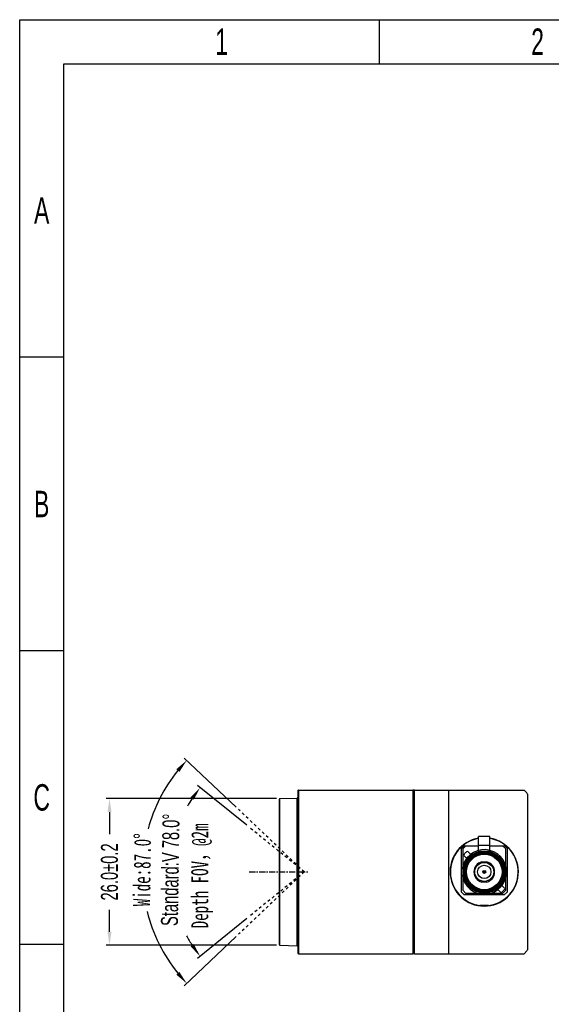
# Model space of a CAD drawing. Header units: millimetres. Extents: x 1249 to 1712, y -37 to 290.
# Tile 2 of 28: x 1249 to 1343, y 116 to 290. Entities that reach past the tile are written whole.
import ezdxf

# ---------------------------------------------------------------- set-up
doc = ezdxf.new("R2010")
doc.units = ezdxf.units.MM
doc.header["$LTSCALE"] = 16.335
doc.header["$PDMODE"] = 3
doc.header["$PDSIZE"] = 8
doc.linetypes.add('CENTER', pattern=[0.6, 0.375, -0.075, 0.075, -0.075])
doc.linetypes.add('DOT', pattern=[0.2, 0.1, -0.1])
doc.layers.get('0').update_dxf_attribs({"linetype": 'CONTINUOUS'})
doc.layers.get('Defpoints').update_dxf_attribs({"linetype": 'CONTINUOUS'})
doc.layers.add('02___PRT_ALL_AXES', color=7, linetype='CONTINUOUS')
doc.layers.add('dim', color=84, linetype='CONTINUOUS', lineweight=9)
doc.styles.get("Standard").update_dxf_attribs({"font": 'txt', "width": 0.65})
doc.dimstyles.get("Standard").update_dxf_attribs({"dimtxt": 2, "dimasz": 1, "dimexe": 0.5, "dimexo": 0.2, "dimtad": 1, "dimtxsty": 'Standard', "dimblk": '_FILLED', "dimblk1": '_FILLED', "dimblk2": '_FILLED', "dimcen": 0.09, "dimazin": 2, "dimtol": 1, "dimtp": 0.01, "dimtm": 0.01, "dimtfac": 1, "dimtofl": 0, "dimtmove": 0, "dimatfit": 3, "dimldrblk": '_FILLED', "dimfxl": 1, "dimtolj": 1, "dimarcsym": 0})

# ---------------------------------------------------------------- blocks, each defined once
blk = doc.blocks.new('_FILLED')
at = {"color": 0, "linetype": 'ByBlock'}
blk.add_solid([(0, 0), (-1, 0.15), (-1, -0.15)], dxfattribs=at)
blk = doc.blocks.new('*D12')
at = {"layer": 'Defpoints', "color": 0}
for p in [(1294.87, 152.49), (1264.68, 126.48), (1294.87, 126.48)]:
    blk.add_point(p, dxfattribs=at)
at = {"layer": 'dim', "color": 0, "lineweight": -2}
for p, q in [((1294.27, 152.49), (1264.08, 152.49)), ((1264.68, 150.09), (1264.68, 146.19)), ((1264.68, 128.88), (1264.68, 132.76)), ((1294.27, 126.48), (1264.08, 126.48))]:
    blk.add_line(p, q, dxfattribs=at)
at = {"layer": 'dim', "color": 0, "lineweight": -2, "xscale": 2.4, "yscale": 2.4, "zscale": 2.4}
for p, rotation in [((1264.68, 152.49), 90), ((1264.68, 126.48), 270)]:
    blk.add_blockref('_FILLED', p, dxfattribs=dict(at, rotation=rotation))
at = {"layer": 'dim', "color": 0, "insert": (1264.68, 139.48), "char_height": 3, "attachment_point": 5, "rotation": 90}
blk.add_mtext('\\A1;26.0%%P0.2', dxfattribs=at)
blk = doc.blocks.new('*D33')
at = {"layer": 'Defpoints', "color": 0}
for p in [(1289.47, 147.36), (1299.19, 139.49), (1299.19, 139.49), (1276.06, 134.15), (1289.47, 131.61)]:
    blk.add_point(p, dxfattribs=at)
at = {"layer": 'dim', "color": 0, "lineweight": -2}
for p, q in [((1289, 147.74), (1280.28, 154.8)), ((1289, 131.23), (1280.28, 124.17))]:
    blk.add_line(p, q, dxfattribs=at)
for start, end in [(146.7949, 150.6124), (208.4371, 213.2051)]:
    blk.add_arc((1299.19, 139.49), 23.74, start, end, dxfattribs=at)
at = {"layer": 'dim', "color": 0, "lineweight": -2, "xscale": 2.4, "yscale": 2.4, "zscale": 2.4}
for p, rotation in [((1280.74, 154.43), 53.8974276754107), ((1280.74, 124.55), 306.1025723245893)]:
    blk.add_blockref('_FILLED', p, dxfattribs=dict(at, rotation=rotation))
at = {"layer": 'dim', "color": 0, "insert": (1275.46, 139.85), "char_height": 3, "attachment_point": 5, "rotation": 89.1193}
blk.add_mtext('Standard:V \\A1;78.0%%d', dxfattribs=at)
blk = doc.blocks.new('*D88')
at = {"layer": 'Defpoints', "color": 0}
for p in [(1287.56, 150.52), (1299.19, 139.49), (1299.19, 139.49), (1271.4, 132.3), (1287.56, 128.45)]:
    blk.add_point(p, dxfattribs=at)
at = {"layer": 'dim', "color": 0, "lineweight": -2}
for p, q in [((1287.13, 150.94), (1277.93, 159.66)), ((1287.13, 128.03), (1277.93, 119.31))]:
    blk.add_line(p, q, dxfattribs=at)
for start, end in [(141.2907, 164.618), (194.1637, 218.7093)]:
    blk.add_arc((1299.19, 139.49), 28.71, start, end, dxfattribs=at)
at = {"layer": 'dim', "color": 0, "lineweight": -2, "xscale": 2.4, "yscale": 2.4, "zscale": 2.4}
for p, rotation in [((1278.37, 159.25), 48.89533067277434), ((1278.37, 119.72), 311.1046693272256)]:
    blk.add_blockref('_FILLED', p, dxfattribs=dict(at, rotation=rotation))
at = {"layer": 'dim', "color": 0, "insert": (1270.48, 139.86), "char_height": 3, "attachment_point": 5, "rotation": 89.2447}
blk.add_mtext('\\fSimSun|b0|i0|c134|p2;Wide:\\fSimSun|b0|i0|c134|p2;\\A1;87.0%%d', dxfattribs=at)

msp = doc.modelspace()

# ---------------------------------------------------------------- linework, layer by layer
for p, q in [((1312.534, 282.656), (1312.534, 290.456)), ((1256.569, 282.656), (1704.289, 282.656)), ((1256.569, -29.344), (1256.569, 282.656)), ((1256.569, 230.656), (1248.769, 230.656)), ((1256.569, 178.656), (1248.769, 178.656)), ((1256.569, 126.656), (1248.769, 126.656))]:
    msp.add_line(p, q)
at = {"color": 7, "linetype": 'Continuous'}
for p, q in [((1298.074, 153.885), (1298.074, 125.085)), ((1298.174, 153.985), (1318.424, 153.985)), ((1318.574, 153.835), (1318.574, 125.135)), ((1318.724, 153.985), (1338.124, 153.985)), ((1324.724, 153.985), (1324.724, 124.985)), ((1338.124, 153.985), (1338.636, 153.473)), ((1294.774, 126.583), (1294.774, 152.388)), ((1294.871, 152.488), (1297.928, 152.568)), ((1338.724, 153.261), (1338.724, 125.71)), ((1330.074, 143.1), (1330.074, 145.735)), ((1332.074, 145.735), (1330.074, 145.735)), ((1332.074, 143.1), (1332.074, 145.735)), ((1327.024, 143.635), (1327.524, 144.135)), ((1327.024, 135.925), (1327.024, 143.635)), ((1327.324, 143.635), (1327.824, 144.135)), ((1327.324, 136.185), (1327.324, 143.635)), ((1327.524, 144.135), (1330.074, 144.135)), ((1328.217, 143.049), (1328.799, 142.467)), ((1330.074, 144.235), (1332.074, 144.235)), ((1332.074, 144.135), (1334.724, 144.135)), ((1334.324, 144.135), (1334.824, 143.635)), ((1334.724, 144.135), (1335.124, 143.735)), ((1334.824, 143.635), (1334.824, 136.185)), ((1335.124, 143.735), (1335.124, 135.925)), ((1328.092, 141.76), (1327.51, 142.342)), ((1330.648, 141.275), (1331.5, 141.275)), ((1327.824, 135.685), (1327.324, 136.185)), ((1331.5, 137.695), (1330.648, 137.695)), ((1333.348, 136.504), (1333.931, 135.922)), ((1334.638, 136.629), (1334.055, 137.211)), ((1334.824, 136.185), (1334.324, 135.685)), ((1327.524, 135.425), (1327.024, 135.925)), ((1334.624, 135.425), (1327.524, 135.425)), ((1334.324, 135.685), (1327.824, 135.685)), ((1335.124, 135.925), (1334.624, 135.425)), ((1331.847, 133.535), (1330.301, 133.535)), ((1294.871, 126.483), (1297.928, 126.403)), ((1298.174, 124.985), (1318.424, 124.985)), ((1318.724, 124.985), (1338.124, 124.985)), ((1338.636, 125.498), (1338.124, 124.985))]:
    msp.add_line(p, q, dxfattribs=at)
at = {"color": 9, "linetype": 'Continuous'}
for p, q in [((1298.174, 153.985), (1298.174, 124.985)), ((1318.424, 153.985), (1318.424, 124.985)), ((1318.724, 124.985), (1318.724, 153.985)), ((1294.871, 126.483), (1294.871, 152.488)), ((1297.928, 126.403), (1297.928, 152.568))]:
    msp.add_line(p, q, dxfattribs=at)
at = {"color": 6, "linetype": 'DOT', "ltscale": 0.3}
for q in [(1287.562, 150.523), (1289.466, 147.363), (1287.562, 128.448), (1289.466, 131.608)]:
    msp.add_line((1299.194, 139.485), q, dxfattribs=at)
msp.add_lwpolyline([(1248.769, 290.456), (1712.089, 290.456), (1712.089, -37.144), (1248.769, -37.144)], close=True)
at = {"color": 7, "linetype": 'Continuous'}
for radius in [3.75, 3.65, 3.15, 1.68, 1.185, 0.255, 0.05]:
    msp.add_circle((1331.074, 139.485), radius, dxfattribs=at)
at = {"color": 9, "linetype": 'Continuous'}
for radius in [3.487, 3.357, 3.217]:
    msp.add_circle((1331.074, 139.485), radius, dxfattribs=at)
at = {"color": 7, "linetype": 'Continuous'}
for centre, radius, start, end in [((1298.174, 153.885), 0.1, 90, 180), ((1318.424, 153.835), 0.15, 0, 90), ((1318.724, 153.835), 0.15, 90, 180), ((1294.874, 152.388), 0.1, 91.5, 180), ((1297.924, 152.718), 0.15, 271.5, 0), ((1338.424, 153.261), 0.3, 0, 45), ((1331.074, 139.485), 6, 99.59924, 262.598), ((1331.074, 139.485), 6, 277.402, 80.40076), ((1331.074, 139.485), 3.95, 187.27214, 172.72786), ((1331.074, 139.485), 4.75, 131.21951, 138.78049), ((1328.076, 142.908), 0.2, 45, 131.21951), ((1327.651, 142.484), 0.2, 138.78049, 225), ((1331.074, 139.485), 1.84, 103.38758, 256.61242), ((1331.074, 139.485), 1.84, 283.38758, 76.61242), ((1331.074, 139.485), 4.75, 311.21951, 318.78049), ((1334.496, 136.487), 0.2, 318.78049, 45), ((1334.072, 136.063), 0.2, 225, 311.21951), ((1294.874, 126.583), 0.1, 180, 268.5), ((1297.924, 126.253), 0.15, 0, 88.5), ((1338.424, 125.71), 0.3, 315, 0), ((1298.174, 125.085), 0.1, 180, 270), ((1318.424, 125.135), 0.15, 270, 0), ((1318.724, 125.135), 0.15, 180, 270)]:
    msp.add_arc(centre, radius, start, end, dxfattribs=at)
at = {"layer": '02___PRT_ALL_AXES', "color": 1, "linetype": 'CENTER', "ltscale": 0.180373}
msp.add_line((1289.415, 139.485), (1299.921, 139.485), dxfattribs=at)
at = {"layer": '02___PRT_ALL_AXES', "color": 7, "linetype": 'Continuous'}
msp.add_arc((1331.074, 139.485), 6.05, 99.52031, 80.47969, dxfattribs=at)

# ---------------------------------------------------------------- texts
at = {"char_height": 4.68, "attachment_point": 5}
for s, insert, width in [('2', (1340.517, 286.556), 55.965), ('1', (1284.552, 286.556), 55.965), ('A', (1252.669, 256.656), 7.8), ('B', (1252.669, 204.656), 7.8), ('C', (1252.669, 152.656), 7.8)]:
    msp.add_mtext(s, dxfattribs=dict(at, insert=insert, width=width))
at = {"insert": (1274.169, 129.495), "char_height": 3, "width": 46.807, "attachment_point": 1, "rotation": 90}
msp.add_mtext('\\P\\A1;\\fSimSun|b0|i0|c134|p2;Depth FOV，@2m', dxfattribs=at)

# ---------------------------------------------------------------- dimensions: what is measured, and where the dimension line sits
at = {"layer": 'dim'}
for base, line1, line2, text, picture, middle in [((1271.396, 132.297), ((1299.194, 139.485), (1287.562, 150.523)), ((1299.194, 139.485), (1287.562, 128.448)), '\\fSimSun|b0|i0|c134|p2;Wide:\\fSimSun|b0|i0|c134|p2;<>', '*D88', (1270.484, 139.864)), ((1276.062, 134.145), ((1299.194, 139.485), (1289.466, 147.363)), ((1299.194, 139.485), (1289.466, 131.608)), 'Standard:V <>', '*D33', (1275.457, 139.85))]:
    dim = msp.add_angular_dim_2l(base=base, line1=line1, line2=line2, text=text, dimstyle='Standard', override={"dimtxt": 3, "dimasz": 2.4, "dimexe": 0.5997, "dimexo": 0.5997, "dimgap": 0.5997, "dimtad": 0, "dimzin": 0, "dimdsep": 46, "dimtxsty": 'Standard', "dimcen": 2.673, "dimadec": 1, "dimazin": 0, "dimtol": 0, "dimtzin": 0}, dxfattribs=at)
    dim.commit()
    dim.dimension.update_dxf_attribs({"geometry": picture, "text_midpoint": middle, "dimtype": 162})
dim = msp.add_linear_dim(base=(1264.68, 126.483), p1=(1294.871, 152.488), p2=(1294.871, 126.483), angle=90, text='26.0%%P0.2', dimstyle='Standard', override={"dimtxt": 3, "dimasz": 2.4, "dimexe": 0.5997, "dimexo": 0.5997, "dimgap": 0.5997, "dimtad": 0, "dimzin": 0, "dimdsep": 46, "dimblk": '_FILLED', "dimcen": 2.673, "dimadec": 1, "dimazin": 0, "dimtol": 0, "dimtzin": 0}, dxfattribs=at)
dim.commit()
dim.dimension.update_dxf_attribs({"geometry": '*D12', "text_midpoint": (1264.68, 139.476), "dimtype": 160})

doc.saveas('drawing.dxf')
